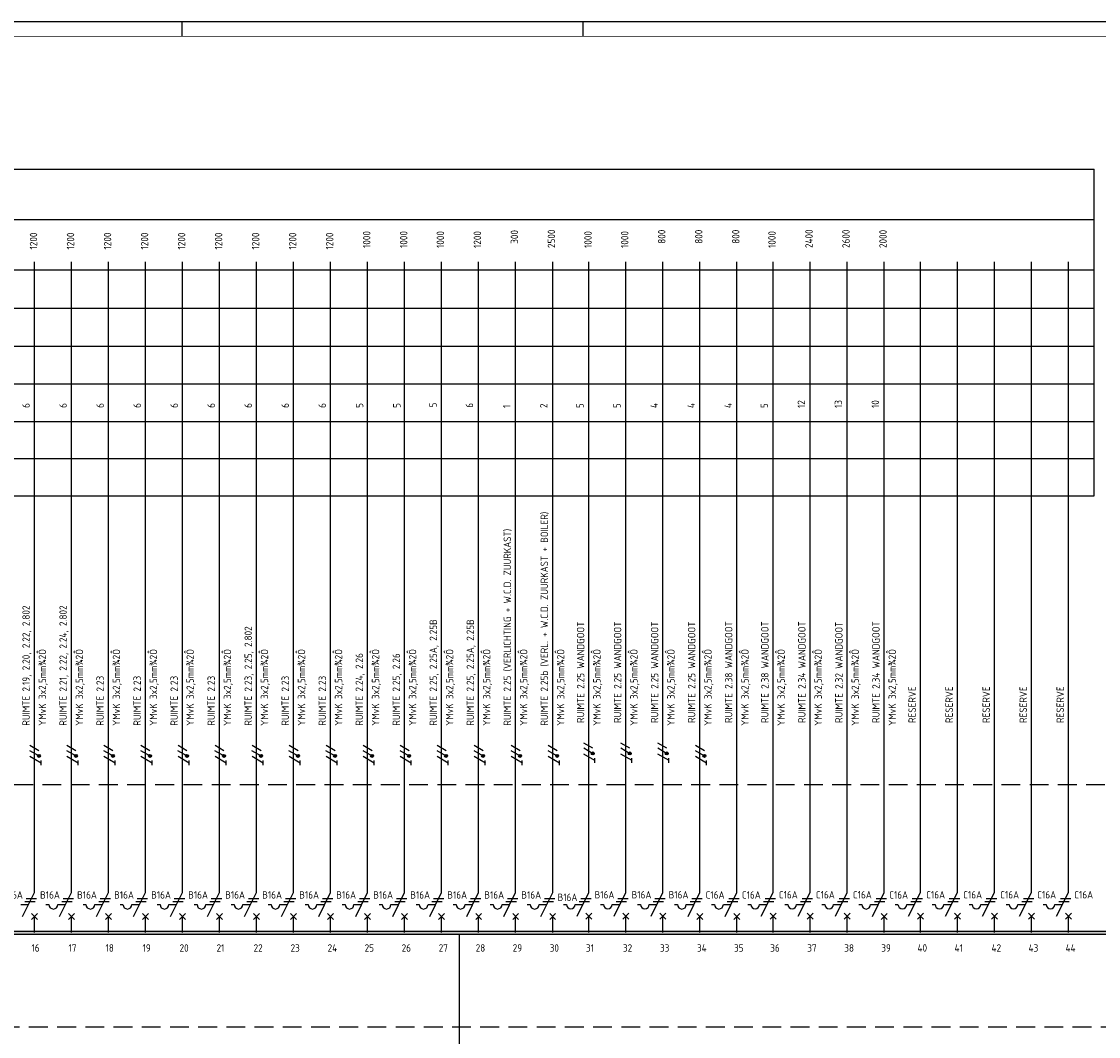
# Model space of a CAD drawing. Header units: millimetres. Extents: x 0 to 841, y 0 to 594.
# Tile 3 of 4: x 286 to 650, y 251 to 594. Entities that reach past the tile are written whole.
import ezdxf
from ezdxf.enums import TextEntityAlignment as Align

# ---------------------------------------------------------------- set-up
doc = ezdxf.new("R2010")
doc.units = ezdxf.units.MM
doc.linetypes.add('HIDDEN', pattern=[9.525, 6.35, -3.175])
for name, color, linetype in [('1', 7, 'CONTINUOUS'), ('40', 1, 'CONTINUOUS'), ('70', 1, 'CONTINUOUS'), ('71', 2, 'CONTINUOUS'), ('73', 4, 'CONTINUOUS'), ('EL$2B---_KADER', 4, 'CONTINUOUS'), ('LIJN018', 210, 'CONTINUOUS'), ('LIJN025', 10, 'CONTINUOUS'), ('LIJN035', 50, 'CONTINUOUS'), ('LIJN050', 90, 'CONTINUOUS'), ('TEKST25', 10, 'CONTINUOUS'), ('TEKST35', 50, 'CONTINUOUS'), ('TEKST50', 90, 'CONTINUOUS')]:
    doc.layers.add(name, color=color, linetype=linetype)
doc.styles.add('5_0', font='iso.shx')
doc.styles.add('ISO', font='ISO.SHX')
doc.styles.add('NEN', font='iso.shx')
doc.styles.add('ROMAND', font='romand')

# ---------------------------------------------------------------- blocks, each defined once
blk = doc.blocks.new('A1')
at = {"layer": 'LIJN025'}
for p, q in [((340.5, 589), (340.5, 594)), ((476, 589), (476, 594))]:
    blk.add_line(p, q, dxfattribs=at)
blk.add_lwpolyline([(0, 0), (0, 594), (841, 594), (841, 0)], close=True, dxfattribs=at)
at = {"layer": 'LIJN050', "const_width": 0.2}
blk.add_lwpolyline([(836, 5), (836, 589), (25, 589), (25, 5)], close=True, dxfattribs=at)
at = {"layer": 'TEKST25', "style": 'ROMAND', "width": 2.899115}
blk.add_attdef('STATUS', text='', height=2.5, dxfattribs=at).set_placement((795, 71.5), (834, 71.5), align=Align.FIT)
at = {"layer": 'TEKST25', "style": 'ISO'}
for tag, p in [('E', (796.25, 66)), ('NAAM-E', (807.75, 66)), ('DATUM-E', (826, 66)), ('D', (796.25, 61)), ('NAAM-D', (807.75, 61)), ('DATUM-D', (826, 61)), ('C', (796.25, 56)), ('NAAM-C', (807.75, 56)), ('DATUM-C', (826, 56)), ('B', (796.25, 51)), ('NAAM-B', (807.75, 51)), ('DATUM-B', (826, 51)), ('A', (796.25, 46)), ('NAAM-A', (807.75, 46)), ('DATUM-A', (826, 46))]:
    blk.add_attdef(tag, text='', height=2.5, dxfattribs=at).set_placement(p, align=Align.CENTER)
for tag, p in [('DATUM', (673.75, 36.25)), ('SCHAAL', (709, 36.25)), ('GETEKEND', (739.25, 36.25)), ('GECONTOL.', (774, 36.25)), ('FORMAAT', (804.25, 28.25))]:
    blk.add_attdef(tag, p, '', height=2.5, dxfattribs=at)
at = {"layer": 'TEKST35', "style": 'ISO'}
for tag, p in [('PROJECT', (675.5, 72.5)), ('PLAATS', (675.5, 63.5)), ('INSTALLATIE-REGEL1', (675.5, 52.5)), ('INSTALLATIE-REGEL2', (675.5, 43.5))]:
    blk.add_attdef(tag, p, '', height=4, dxfattribs=at)
blk.add_attdef('PROJ.NR.', text='', height=4, dxfattribs=at).set_placement((822, 23), align=Align.CENTER)
at = {"layer": 'TEKST50', "style": 'ISO'}
blk.add_attdef('FILE-NAAM', text='', height=5, dxfattribs=at).set_placement((814.5, 7.5), align=Align.CENTER)
blk = doc.blocks.new('A$C7CC16603')
at = {"layer": '40', "style": 'NEN'}
blk.add_text('5', height=2.5, rotation=90, dxfattribs=at).set_placement((2.5, 0))
blk = doc.blocks.new('A$C241A76B2')
at = {"layer": '40', "style": 'NEN'}
blk.add_text('6', height=2.5, rotation=90, dxfattribs=at).set_placement((2.5, 0))

msp = doc.modelspace()

# ---------------------------------------------------------------- linework, layer by layer
at = {"layer": '1', "color": 1}
for p, q in [((292.17, 347.74), (289.14, 349.49)), ((304.67, 347.74), (301.64, 349.49)), ((317.17, 347.74), (314.14, 349.49)), ((329.67, 347.74), (326.64, 349.49)), ((342.17, 347.74), (339.14, 349.49)), ((354.67, 347.74), (351.64, 349.49)), ((367.17, 347.74), (364.14, 349.49)), ((379.67, 347.74), (376.64, 349.49)), ((392.17, 347.74), (389.14, 349.49)), ((404.67, 347.74), (401.64, 349.49)), ((417.17, 347.74), (414.14, 349.49)), ((429.67, 347.74), (426.64, 349.49)), ((442.17, 347.74), (439.14, 349.49)), ((454.67, 347.74), (451.64, 349.49)), ((467.17, 347.74), (464.14, 349.49)), ((479.2, 348.58), (476.17, 350.33)), ((491.7, 348.58), (488.67, 350.33)), ((504.2, 348.58), (501.17, 350.33)), ((516.91, 347.74), (513.88, 349.49)), ((292.09, 346.02), (289.11, 347.74)), ((292.92, 343.58), (289.14, 345.77)), ((304.59, 346.02), (301.61, 347.74)), ((305.42, 343.58), (301.64, 345.77)), ((317.09, 346.02), (314.11, 347.74)), ((317.92, 343.58), (314.14, 345.77)), ((329.59, 346.02), (326.61, 347.74)), ((330.42, 343.58), (326.64, 345.77)), ((342.09, 346.02), (339.11, 347.74)), ((342.92, 343.58), (339.14, 345.77)), ((354.59, 346.02), (351.61, 347.74)), ((355.42, 343.58), (351.64, 345.77)), ((367.09, 346.02), (364.11, 347.74)), ((367.92, 343.58), (364.14, 345.77)), ((379.59, 346.02), (376.61, 347.74)), ((380.42, 343.58), (376.64, 345.77)), ((392.09, 346.02), (389.11, 347.74)), ((392.92, 343.58), (389.14, 345.77)), ((404.59, 346.02), (401.61, 347.74)), ((405.42, 343.58), (401.64, 345.77)), ((417.09, 346.02), (414.11, 347.74)), ((417.92, 343.58), (414.14, 345.77)), ((429.59, 346.02), (426.61, 347.74)), ((430.42, 343.58), (426.64, 345.77)), ((442.09, 346.02), (439.11, 347.74)), ((442.92, 343.58), (439.14, 345.77)), ((454.59, 346.02), (451.61, 347.74)), ((455.42, 343.58), (451.64, 345.77)), ((467.09, 346.02), (464.11, 347.74)), ((467.92, 343.58), (464.14, 345.77)), ((479.13, 346.85), (476.14, 348.58)), ((479.95, 344.42), (476.17, 346.6)), ((491.63, 346.85), (488.64, 348.58)), ((492.45, 344.42), (488.67, 346.6)), ((504.13, 346.85), (501.14, 348.58)), ((504.95, 344.42), (501.17, 346.6)), ((516.83, 346.02), (513.84, 347.74)), ((517.66, 343.58), (513.87, 345.77))]:
    msp.add_line(p, q, dxfattribs=at)
at = {"layer": '1', "color": 2}
for p, q in [((286.64, 291.78), (290.66, 299.81)), ((299.14, 291.78), (303.16, 299.81)), ((311.64, 291.78), (315.66, 299.81)), ((324.14, 291.78), (328.16, 299.81)), ((336.64, 291.78), (340.66, 299.81)), ((349.14, 291.78), (353.16, 299.81)), ((361.64, 291.78), (365.66, 299.81)), ((374.14, 291.78), (378.16, 299.81)), ((386.64, 291.78), (390.66, 299.81)), ((399.14, 291.78), (403.16, 299.81)), ((411.64, 291.78), (415.66, 299.81)), ((424.14, 291.78), (428.16, 299.81)), ((436.64, 291.78), (440.66, 299.81)), ((449.14, 291.78), (453.16, 299.81)), ((461.64, 291.78), (465.66, 299.81)), ((473.88, 291.82), (477.89, 299.85)), ((486.38, 291.82), (490.39, 299.85)), ((498.88, 291.82), (502.89, 299.85)), ((511.38, 291.78), (515.39, 299.81)), ((523.88, 291.78), (527.89, 299.81)), ((536.11, 291.82), (540.13, 299.85)), ((548.61, 291.82), (552.63, 299.85)), ((561.11, 291.82), (565.13, 299.85)), ((573.61, 291.78), (577.63, 299.81)), ((585.85, 291.82), (589.87, 299.85)), ((598.35, 291.82), (602.37, 299.85)), ((610.85, 291.82), (614.87, 299.85)), ((623.35, 291.82), (627.37, 299.85)), ((635.85, 291.82), (639.87, 299.85)), ((286.06, 295.78), (288.64, 295.78)), ((294.56, 295.78), (295.56, 295.78)), ((298.56, 295.78), (301.14, 295.78)), ((307.06, 295.78), (308.06, 295.78)), ((311.06, 295.78), (313.64, 295.78)), ((319.56, 295.78), (320.56, 295.78)), ((323.56, 295.78), (326.14, 295.78)), ((332.06, 295.78), (333.06, 295.78)), ((336.06, 295.78), (338.64, 295.78)), ((344.56, 295.78), (345.56, 295.78)), ((348.56, 295.78), (351.14, 295.78)), ((357.06, 295.78), (358.06, 295.78)), ((361.06, 295.78), (363.64, 295.78)), ((369.56, 295.78), (370.56, 295.78)), ((373.56, 295.78), (376.14, 295.78)), ((382.06, 295.78), (383.06, 295.78)), ((386.06, 295.78), (388.64, 295.78)), ((394.56, 295.78), (395.56, 295.78)), ((398.56, 295.78), (401.14, 295.78)), ((407.06, 295.78), (408.06, 295.78)), ((411.06, 295.78), (413.64, 295.78)), ((419.56, 295.78), (420.56, 295.78)), ((423.56, 295.78), (426.14, 295.78)), ((432.06, 295.78), (433.06, 295.78)), ((436.06, 295.78), (438.64, 295.78)), ((444.56, 295.78), (445.56, 295.78)), ((448.56, 295.78), (451.14, 295.78)), ((457.06, 295.78), (458.06, 295.78)), ((461.06, 295.78), (463.64, 295.78)), ((469.29, 295.82), (470.29, 295.82)), ((473.29, 295.82), (475.88, 295.82)), ((481.79, 295.82), (482.79, 295.82)), ((485.79, 295.82), (488.38, 295.82)), ((494.29, 295.82), (495.29, 295.82)), ((498.29, 295.82), (500.88, 295.82)), ((506.79, 295.78), (507.79, 295.78)), ((510.79, 295.78), (513.38, 295.78)), ((519.29, 295.78), (520.29, 295.78)), ((523.29, 295.78), (525.88, 295.78)), ((531.53, 295.82), (532.53, 295.82)), ((535.53, 295.82), (538.11, 295.82)), ((544.03, 295.82), (545.03, 295.82)), ((548.03, 295.82), (550.61, 295.82)), ((556.53, 295.82), (557.53, 295.82)), ((560.53, 295.82), (563.11, 295.82)), ((569.03, 295.78), (570.03, 295.78)), ((573.03, 295.78), (575.61, 295.78)), ((581.27, 295.82), (582.27, 295.82)), ((585.27, 295.82), (587.85, 295.82)), ((593.77, 295.82), (594.77, 295.82)), ((597.77, 295.82), (600.35, 295.82)), ((606.27, 295.82), (607.27, 295.82)), ((610.27, 295.82), (612.85, 295.82)), ((618.77, 295.82), (619.77, 295.82)), ((622.77, 295.82), (625.35, 295.82)), ((631.27, 295.82), (632.27, 295.82)), ((635.27, 295.82), (637.85, 295.82))]:
    msp.add_line(p, q, dxfattribs=at)
at = {"layer": '1', "color": 1}
for centre in [(292.17, 345.99), (304.67, 345.99), (317.17, 345.99), (329.67, 345.99), (342.17, 345.99), (354.67, 345.99), (367.17, 345.99), (379.67, 345.99), (392.17, 345.99), (404.67, 345.99), (417.17, 345.99), (429.67, 345.99), (442.17, 345.99), (454.67, 345.99), (467.17, 345.99), (479.2, 346.83), (491.7, 346.83), (504.2, 346.83), (516.91, 345.99)]:
    msp.add_circle(centre, 0.5, dxfattribs=at)
at = {"layer": '1', "color": 2}
for centre in [(297.06, 295.78), (309.56, 295.78), (322.06, 295.78), (334.56, 295.78), (347.06, 295.78), (359.56, 295.78), (372.06, 295.78), (384.56, 295.78), (397.06, 295.78), (409.56, 295.78), (422.06, 295.78), (434.56, 295.78), (447.06, 295.78), (459.56, 295.78), (471.79, 295.82), (484.29, 295.82), (496.79, 295.82), (509.29, 295.78), (521.79, 295.78), (534.03, 295.82), (546.53, 295.82), (559.03, 295.82), (571.53, 295.78), (583.77, 295.82), (596.27, 295.82), (608.77, 295.82), (621.27, 295.82), (633.77, 295.82)]:
    msp.add_arc(centre, 1.5, 180, 0, dxfattribs=at)
at = {"layer": '70'}
for p, q in [((292.91, 342.87), (292.91, 344.42)), ((305.41, 342.87), (305.41, 344.42)), ((317.91, 342.87), (317.91, 344.42)), ((330.41, 342.87), (330.41, 344.42)), ((342.91, 342.87), (342.91, 344.42)), ((355.41, 342.87), (355.41, 344.42)), ((367.91, 342.87), (367.91, 344.42)), ((380.41, 342.87), (380.41, 344.42)), ((392.91, 342.87), (392.91, 344.42)), ((405.41, 342.87), (405.41, 344.42)), ((417.91, 342.87), (417.91, 344.42)), ((430.41, 342.87), (430.41, 344.42)), ((442.91, 342.87), (442.91, 344.42)), ((455.41, 342.87), (455.41, 344.42)), ((467.91, 342.87), (467.91, 344.42)), ((479.94, 343.7), (479.94, 345.26)), ((492.44, 343.7), (492.44, 345.26)), ((504.94, 343.7), (504.94, 345.26)), ((517.65, 342.87), (517.65, 344.42)), ((287.39, 296.78), (290.89, 296.78)), ((287.89, 297.78), (291.39, 297.78)), ((299.89, 296.78), (303.39, 296.78)), ((300.39, 297.78), (303.89, 297.78)), ((312.39, 296.78), (315.89, 296.78)), ((312.89, 297.78), (316.39, 297.78)), ((324.89, 296.78), (328.39, 296.78)), ((325.39, 297.78), (328.89, 297.78)), ((337.39, 296.78), (340.89, 296.78)), ((337.89, 297.78), (341.39, 297.78)), ((349.89, 296.78), (353.39, 296.78)), ((350.39, 297.78), (353.89, 297.78)), ((362.39, 296.78), (365.89, 296.78)), ((362.89, 297.78), (366.39, 297.78)), ((374.89, 296.78), (378.39, 296.78)), ((375.39, 297.78), (378.89, 297.78)), ((387.39, 296.78), (390.89, 296.78)), ((387.89, 297.78), (391.39, 297.78)), ((399.89, 296.78), (403.39, 296.78)), ((400.39, 297.78), (403.89, 297.78)), ((412.39, 296.78), (415.89, 296.78)), ((412.89, 297.78), (416.39, 297.78)), ((424.89, 296.78), (428.39, 296.78)), ((425.39, 297.78), (428.89, 297.78)), ((437.39, 296.78), (440.89, 296.78)), ((437.89, 297.78), (441.39, 297.78)), ((449.89, 296.78), (453.39, 296.78)), ((450.39, 297.78), (453.89, 297.78)), ((462.39, 296.78), (465.89, 296.78)), ((462.89, 297.78), (466.39, 297.78)), ((474.63, 296.82), (478.13, 296.82)), ((475.13, 297.82), (478.63, 297.82)), ((487.13, 296.82), (490.63, 296.82)), ((487.63, 297.82), (491.13, 297.82)), ((499.63, 296.82), (503.13, 296.82)), ((500.13, 297.82), (503.63, 297.82)), ((512.13, 296.78), (515.63, 296.78)), ((512.63, 297.78), (516.13, 297.78)), ((524.63, 296.78), (528.13, 296.78)), ((525.13, 297.78), (528.63, 297.78)), ((536.86, 296.82), (540.36, 296.82)), ((537.36, 297.82), (540.86, 297.82)), ((549.36, 296.82), (552.86, 296.82)), ((549.86, 297.82), (553.36, 297.82)), ((561.86, 296.82), (565.36, 296.82)), ((562.36, 297.82), (565.86, 297.82)), ((574.36, 296.78), (577.86, 296.78)), ((574.86, 297.78), (578.36, 297.78)), ((586.6, 296.82), (590.1, 296.82)), ((587.1, 297.82), (590.6, 297.82)), ((599.1, 296.82), (602.6, 296.82)), ((599.6, 297.82), (603.1, 297.82)), ((611.6, 296.82), (615.1, 296.82)), ((612.1, 297.82), (615.6, 297.82)), ((624.1, 296.82), (627.6, 296.82)), ((624.6, 297.82), (628.1, 297.82)), ((636.6, 296.82), (640.1, 296.82)), ((637.1, 297.82), (640.6, 297.82))]:
    msp.add_line(p, q, dxfattribs=at)
at = {"layer": '70', "const_width": 0.5}
for points in [[(292.17, 346.24, 1), (292.17, 345.74, 1)], [(304.67, 346.24, 1), (304.67, 345.74, 1)], [(317.17, 346.24, 1), (317.17, 345.74, 1)], [(329.67, 346.24, 1), (329.67, 345.74, 1)], [(342.17, 346.24, 1), (342.17, 345.74, 1)], [(354.67, 346.24, 1), (354.67, 345.74, 1)], [(367.17, 346.24, 1), (367.17, 345.74, 1)], [(379.67, 346.24, 1), (379.67, 345.74, 1)], [(392.17, 346.24, 1), (392.17, 345.74, 1)], [(404.67, 346.24, 1), (404.67, 345.74, 1)], [(467.17, 346.24, 1), (467.17, 345.74, 1)], [(504.2, 347.08, 1), (504.2, 346.58, 1)]]:
    msp.add_lwpolyline(points, format="xyb", close=True, dxfattribs=at)
at = {"layer": '70'}
for centre, start, end in [((417.17, 345.99), 90, 270), ((417.17, 345.99), 270, 90), ((429.67, 345.99), 90, 270), ((429.67, 345.99), 270, 90), ((442.17, 345.99), 90, 270), ((442.17, 345.99), 270, 90), ((454.67, 345.99), 90, 270), ((454.67, 345.99), 270, 90), ((479.2, 346.83), 90, 270), ((479.2, 346.83), 270, 90), ((491.7, 346.83), 90, 270), ((491.7, 346.83), 270, 90), ((516.91, 345.99), 90, 270), ((516.91, 345.99), 270, 90)]:
    msp.add_arc(centre, 0.25, start, end, dxfattribs=at)
at = {"layer": '71'}
for p, q in [((291.66, 290.78), (289.66, 292.78)), ((289.66, 290.78), (291.66, 292.78)), ((304.16, 290.78), (302.16, 292.78)), ((302.16, 290.78), (304.16, 292.78)), ((316.66, 290.78), (314.66, 292.78)), ((314.66, 290.78), (316.66, 292.78)), ((329.16, 290.78), (327.16, 292.78)), ((327.16, 290.78), (329.16, 292.78)), ((341.66, 290.78), (339.66, 292.78)), ((339.66, 290.78), (341.66, 292.78)), ((354.16, 290.78), (352.16, 292.78)), ((352.16, 290.78), (354.16, 292.78)), ((366.66, 290.78), (364.66, 292.78)), ((364.66, 290.78), (366.66, 292.78)), ((379.16, 290.78), (377.16, 292.78)), ((377.16, 290.78), (379.16, 292.78)), ((391.66, 290.78), (389.66, 292.78)), ((389.66, 290.78), (391.66, 292.78)), ((404.16, 290.78), (402.16, 292.78)), ((402.16, 290.78), (404.16, 292.78)), ((416.66, 290.78), (414.66, 292.78)), ((414.66, 290.78), (416.66, 292.78)), ((429.16, 290.78), (427.16, 292.78)), ((427.16, 290.78), (429.16, 292.78)), ((441.66, 290.78), (439.66, 292.78)), ((439.66, 290.78), (441.66, 292.78)), ((454.16, 290.78), (452.16, 292.78)), ((452.16, 290.78), (454.16, 292.78)), ((464.66, 290.78), (466.66, 292.78)), ((466.66, 290.78), (464.66, 292.78)), ((476.89, 290.82), (478.89, 292.82)), ((478.89, 290.82), (476.89, 292.82)), ((489.39, 290.82), (491.39, 292.82)), ((491.39, 290.82), (489.39, 292.82)), ((503.89, 290.82), (501.89, 292.82)), ((501.89, 290.82), (503.89, 292.82)), ((516.39, 290.78), (514.39, 292.78)), ((514.39, 290.78), (516.39, 292.78)), ((526.89, 290.78), (528.89, 292.78)), ((528.89, 290.78), (526.89, 292.78)), ((539.13, 290.82), (541.13, 292.82)), ((541.13, 290.82), (539.13, 292.82)), ((551.63, 290.82), (553.63, 292.82)), ((553.63, 290.82), (551.63, 292.82)), ((566.13, 290.82), (564.13, 292.82)), ((564.13, 290.82), (566.13, 292.82)), ((576.63, 290.78), (578.63, 292.78)), ((578.63, 290.78), (576.63, 292.78)), ((588.87, 290.82), (590.87, 292.82)), ((590.87, 290.82), (588.87, 292.82)), ((601.37, 290.82), (603.37, 292.82)), ((603.37, 290.82), (601.37, 292.82)), ((615.87, 290.82), (613.87, 292.82)), ((613.87, 290.82), (615.87, 292.82)), ((626.37, 290.82), (628.37, 292.82)), ((628.37, 290.82), (626.37, 292.82)), ((640.87, 290.82), (638.87, 292.82)), ((638.87, 290.82), (640.87, 292.82))]:
    msp.add_line(p, q, dxfattribs=at)
at = {"layer": '73'}
for p, q in [((239.12, 286.8), (741.57, 286.8)), ((239.12, 285.8), (741.57, 285.8)), ((289.42, 286.8), (791.87, 286.8)), ((289.55, 286.8), (792, 286.8)), ((289.55, 285.8), (792, 285.8))]:
    msp.add_line(p, q, dxfattribs=at)
for points in [[(741.57, 285.8), (741.57, 286.8), (239.12, 285.8), (239.12, 286.8)], [(792, 285.8), (792, 286.8), (289.55, 285.8), (289.55, 286.8)]]:
    msp.add_solid(points, dxfattribs=at)
at = {"layer": 'LIJN018', "color": 9, "linetype": 'Continuous'}
for p, q in [((266.41, 544.14), (577.55, 544.14)), ((337.41, 544.14), (648.55, 544.14)), ((266.41, 527.14), (577.55, 527.14)), ((337.41, 527.14), (648.55, 527.14)), ((266.41, 510.18), (577.55, 510.18)), ((337.41, 510.18), (648.55, 510.18)), ((266.41, 497.18), (577.55, 497.18)), ((337.41, 497.18), (648.55, 497.18)), ((266.41, 484.4), (577.55, 484.4)), ((337.41, 484.4), (648.55, 484.4)), ((266.41, 471.6), (577.55, 471.6)), ((337.41, 471.6), (648.55, 471.6)), ((266.41, 458.9), (577.55, 458.9)), ((337.41, 458.9), (648.55, 458.9)), ((266.41, 446.4), (577.55, 446.4)), ((337.41, 446.4), (648.55, 446.4)), ((266.41, 433.8), (577.55, 433.8)), ((337.41, 433.8), (648.55, 433.8))]:
    msp.add_line(p, q, dxfattribs=at)
at = {"layer": 'LIJN018', "color": 9}
msp.add_line((648.55, 433.8), (648.55, 544.14), dxfattribs=at)
at = {"layer": 'LIJN025', "linetype": 'HIDDEN'}
for p, q in [((45.72, 336.37), (771.42, 336.37)), ((771.42, 254.37), (45.72, 254.37))]:
    msp.add_line(p, q, dxfattribs=at)
at = {"layer": 'LIJN035'}
for p, q in [((290.66, 299.81), (290.66, 512.82)), ((303.16, 299.81), (303.16, 512.82)), ((315.66, 299.81), (315.66, 512.82)), ((328.16, 299.81), (328.16, 512.82)), ((340.66, 299.81), (340.66, 512.82)), ((353.16, 299.81), (353.16, 512.82)), ((365.66, 299.81), (365.66, 512.82)), ((378.16, 299.81), (378.16, 512.82)), ((390.66, 299.81), (390.66, 512.82)), ((403.16, 299.81), (403.16, 512.82)), ((415.66, 299.81), (415.66, 512.82)), ((428.16, 299.81), (428.16, 512.82)), ((440.66, 299.81), (440.66, 512.82)), ((453.16, 299.81), (453.16, 512.82)), ((465.66, 299.81), (465.66, 512.82)), ((477.89, 299.85), (477.89, 512.85)), ((490.39, 299.85), (490.39, 512.85)), ((502.89, 299.85), (502.89, 512.85)), ((515.39, 299.81), (515.39, 512.82)), ((527.89, 299.81), (527.89, 512.82)), ((540.13, 299.85), (540.13, 512.85)), ((552.63, 299.85), (552.63, 512.85)), ((565.13, 299.85), (565.13, 512.85)), ((577.63, 299.81), (577.63, 512.82)), ((589.87, 299.85), (589.87, 512.85)), ((602.37, 299.85), (602.37, 512.85)), ((614.87, 299.85), (614.87, 512.85)), ((627.37, 299.85), (627.37, 512.85)), ((639.87, 299.85), (639.87, 512.85)), ((290.66, 286.37), (290.66, 291.87)), ((303.16, 286.37), (303.16, 291.87)), ((315.66, 286.37), (315.66, 291.87)), ((328.16, 286.37), (328.16, 291.87)), ((340.66, 286.37), (340.66, 291.87)), ((353.16, 286.37), (353.16, 291.87)), ((365.66, 286.37), (365.66, 291.87)), ((378.16, 286.37), (378.16, 291.87)), ((390.66, 286.37), (390.66, 291.87)), ((403.16, 286.37), (403.16, 291.87)), ((415.66, 286.37), (415.66, 291.87)), ((428.16, 286.37), (428.16, 291.87)), ((440.66, 286.37), (440.66, 291.87)), ((453.16, 286.37), (453.16, 291.87)), ((465.66, 286.37), (465.66, 291.87)), ((477.89, 286.4), (477.89, 291.9)), ((490.39, 286.4), (490.39, 291.9)), ((502.89, 286.4), (502.89, 291.9)), ((515.39, 286.37), (515.39, 291.87)), ((527.89, 286.37), (527.89, 291.87)), ((540.13, 286.4), (540.13, 291.9)), ((552.63, 286.4), (552.63, 291.9)), ((565.13, 286.4), (565.13, 291.9)), ((577.63, 286.37), (577.63, 291.87)), ((589.87, 286.4), (589.87, 291.9)), ((602.37, 286.4), (602.37, 291.9)), ((614.87, 286.4), (614.87, 291.9)), ((627.37, 286.4), (627.37, 291.9)), ((639.87, 286.4), (639.87, 291.9)), ((434.16, 232.46), (434.16, 285.87))]:
    msp.add_line(p, q, dxfattribs=at)

# ---------------------------------------------------------------- block references
at = {"layer": 'EL$2B---_KADER'}
msp.add_blockref('A1', (0, 0), dxfattribs=at)
at = {"layer": 'LIJN025'}
for name, p in [('A$C7CC16603', (424.01, 463.67)), ('A$C241A76B2', (436.31, 463.57))]:
    msp.add_blockref(name, p, dxfattribs=at)

# ---------------------------------------------------------------- texts
at = {"layer": '40', "style": 'NEN'}
for s, p in [('1200', (291.59, 517.01)), ('1200', (304.09, 517.01)), ('1200', (316.59, 517.01)), ('1200', (329.09, 517.01)), ('1200', (341.59, 517.01)), ('1200', (354.09, 517.01)), ('1200', (366.59, 517.01)), ('1200', (379.09, 517.01)), ('1200', (391.59, 517.01)), ('1000', (404.09, 517.51)), ('1000', (416.59, 517.51)), ('1000', (428.99, 517.51)), ('1200', (441.49, 517.51)), (' 300', (453.99, 517.51)), ('2500', (466.49, 517.51)), ('1000', (478.83, 517.51)), ('1000', (491.23, 517.51)), (' 800', (503.73, 517.51)), (' 800', (516.23, 517.51)), (' 800', (528.73, 517.51)), ('1000', (540.96, 517.51)), ('2400', (553.46, 517.51)), ('2600', (565.96, 517.51)), ('2000', (578.46, 517.51)), ('12', (550.86, 463.46)), ('13', (563.36, 463.46)), ('10', (575.86, 463.46)), ('6', (289.09, 463.51)), ('6', (301.59, 463.51)), ('6', (314.09, 463.51)), ('6', (326.59, 463.51)), ('6', (339.09, 463.51)), ('6', (351.59, 463.51)), ('6', (364.09, 463.51)), ('6', (376.59, 463.51)), ('6', (389.09, 463.51)), ('5', (401.69, 463.51)), ('5', (414.29, 463.51)), ('1', (451.39, 463.46)), ('2', (463.89, 463.46)), ('5', (476.13, 463.46)), ('5', (488.63, 463.46)), ('4', (501.13, 463.46)), ('4', (513.63, 463.46)), ('4', (526.13, 463.46)), ('5', (538.36, 463.46)), ('RUIMTE 2.25b (VERL. + W.C.D. ZUURKAST + BOILER)', (464.09, 356.21)), ('RUIMTE 2.25 (VERLICHTING + W.C.D. ZUURKAST)', (451.59, 356.21)), ('RUIMTE 2.19, 2.20, 2.22, 2.802', (289.09, 356.21)), ('RUIMTE 2.21, 2.22, 2.24, 2.802', (301.59, 356.21)), ('RUIMTE 2.25, 2.25A, 2.25B', (426.59, 356.21)), ('RUIMTE 2.25, 2.25A, 2.25B', (439.09, 356.21)), ('RUIMTE 2.25 WANDGOOT', (476.33, 357.12)), ('RUIMTE 2.25 WANDGOOT', (488.83, 357.12)), ('RUIMTE 2.25 WANDGOOT', (501.33, 357.12)), ('RUIMTE 2.25 WANDGOOT', (513.83, 357.12)), ('RUIMTE 2.38 WANDGOOT', (526.33, 357.12)), ('RUIMTE 2.38 WANDGOOT', (538.56, 357.12)), ('RUIMTE 2.34 WANDGOOT', (551.06, 357.12)), ('RUIMTE 2.32 WANDGOOT', (563.56, 357.12)), ('RUIMTE 2.34 WANDGOOT', (576.06, 357.12)), ('RUIMTE 2.23, 2.25, 2.802', (364.09, 356.21)), (' YMvK 3x2,5mm¾2Ô', (294.59, 354.71)), (' YMvK 3x2,5mm¾2Ô', (307.09, 354.71)), (' YMvK 3x2,5mm¾2Ô', (319.59, 354.71)), (' YMvK 3x2,5mm¾2Ô', (332.09, 354.71)), (' YMvK 3x2,5mm¾2Ô', (344.49, 354.71)), (' YMvK 3x2,5mm¾2Ô', (357.09, 354.71)), (' YMvK 3x2,5mm¾2Ô', (369.59, 354.71)), (' YMvK 3x2,5mm¾2Ô', (382.09, 354.71)), (' YMvK 3x2,5mm¾2Ô', (394.59, 354.71)), (' YMvK 3x2,5mm¾2Ô', (407.09, 354.71)), (' YMvK 3x2,5mm¾2Ô', (419.59, 354.71)), (' YMvK 3x2,5mm¾2Ô', (432.09, 354.71)), (' YMvK 3x2,5mm¾2Ô', (444.59, 354.71)), (' YMvK 3x2,5mm¾2Ô', (457.09, 354.71)), (' YMvK 3x2,5mm¾2Ô', (469.59, 354.71)), (' YMvK 3x2,5mm¾2Ô', (481.83, 354.71)), (' YMvK 3x2,5mm¾2Ô', (494.33, 354.71)), (' YMvK 3x2,5mm¾2Ô', (506.83, 354.71)), (' YMvK 3x2,5mm¾2Ô', (519.33, 354.71)), (' YMvK 3x2,5mm¾2Ô', (519.33, 354.71)), (' YMvK 3x2,5mm¾2Ô', (531.83, 354.71)), (' YMvK 3x2,5mm¾2Ô', (544.06, 354.71)), (' YMvK 3x2,5mm¾2Ô', (556.56, 354.71)), (' YMvK 3x2,5mm¾2Ô', (569.06, 354.71)), (' YMvK 3x2,5mm¾2Ô', (581.56, 354.71)), ('RUIMTE 2.24, 2.26', (401.59, 356.21)), ('RUIMTE 2.25, 2.26', (414.09, 356.21)), ('RUIMTE 2.23', (314.09, 356.21)), ('RUIMTE 2.23', (326.59, 356.21)), ('RUIMTE 2.23', (339.09, 356.21)), ('RUIMTE 2.23', (351.59, 356.21)), ('RUIMTE 2.23', (376.59, 356.21)), ('RUIMTE 2.23', (389.09, 356.21)), ('RESERVE', (588.3, 357.12)), ('RESERVE', (600.8, 357.12)), ('RESERVE', (613.3, 357.12)), ('RESERVE', (625.8, 357.12)), ('RESERVE', (638.3, 357.12))]:
    msp.add_text(s, height=2.5, rotation=90, dxfattribs=at).set_placement(p)
for s, p in [('B16A', (280.07, 297.79)), ('B16A', (292.57, 297.79)), ('B16A', (305.07, 297.79)), ('B16A', (317.57, 297.79)), ('B16A', (330.07, 297.79)), ('B16A', (342.57, 297.79)), ('B16A', (355.07, 297.79)), ('B16A', (367.57, 297.79)), ('B16A', (380.07, 297.79)), ('B16A', (392.57, 297.79)), ('B16A', (405.07, 297.79)), ('B16A', (417.57, 297.79)), ('B16A', (430.07, 297.79)), ('B16A', (442.57, 297.79)), ('B16A', (455.07, 297.79)), ('B16A', (467.31, 296.99)), ('B16A', (479.81, 297.83)), ('B16A', (492.31, 297.83)), ('B16A', (504.81, 297.83)), ('C16A', (517.31, 297.79)), ('C16A', (529.54, 297.79)), ('C16A', (542.04, 297.83)), ('C16A', (554.54, 297.83)), ('C16A', (567.04, 297.83)), ('C16A', (579.28, 297.79)), ('C16A', (591.78, 297.83)), ('C16A', (604.28, 297.83)), ('C16A', (616.78, 297.83)), ('C16A', (629.28, 297.83)), ('C16A', (641.78, 297.83))]:
    msp.add_text(s, height=2.5, dxfattribs=at).set_placement(p)
at = {"layer": 'TEKST25', "style": '5_0'}
for s, p in [('16', (289.66, 279.87)), ('17', (302.16, 279.87)), ('18', (314.66, 279.87)), ('19', (327.16, 279.87)), ('20', (339.66, 279.87)), ('21', (352.16, 279.87)), ('22', (364.66, 279.87)), ('23', (377.16, 279.87)), ('24', (389.66, 279.87)), ('25', (402.16, 279.87)), ('26', (414.66, 279.87)), ('27', (427.16, 279.87)), ('28', (439.66, 279.87)), ('29', (452.16, 279.87)), ('30', (464.66, 279.87)), ('31', (476.89, 279.87)), ('32', (489.39, 279.87)), ('33', (501.89, 279.87)), ('34', (514.39, 279.87)), ('35', (526.89, 279.87)), ('36', (539.13, 279.87)), ('37', (551.63, 279.87)), ('38', (564.13, 279.87)), ('39', (576.63, 279.87)), ('40', (588.87, 279.87)), ('41', (601.37, 279.87)), ('42', (613.87, 279.87)), ('43', (626.37, 279.87)), ('44', (638.87, 279.87))]:
    msp.add_text(s, height=2.5, dxfattribs=at).set_placement(p)

doc.saveas('drawing.dxf')
